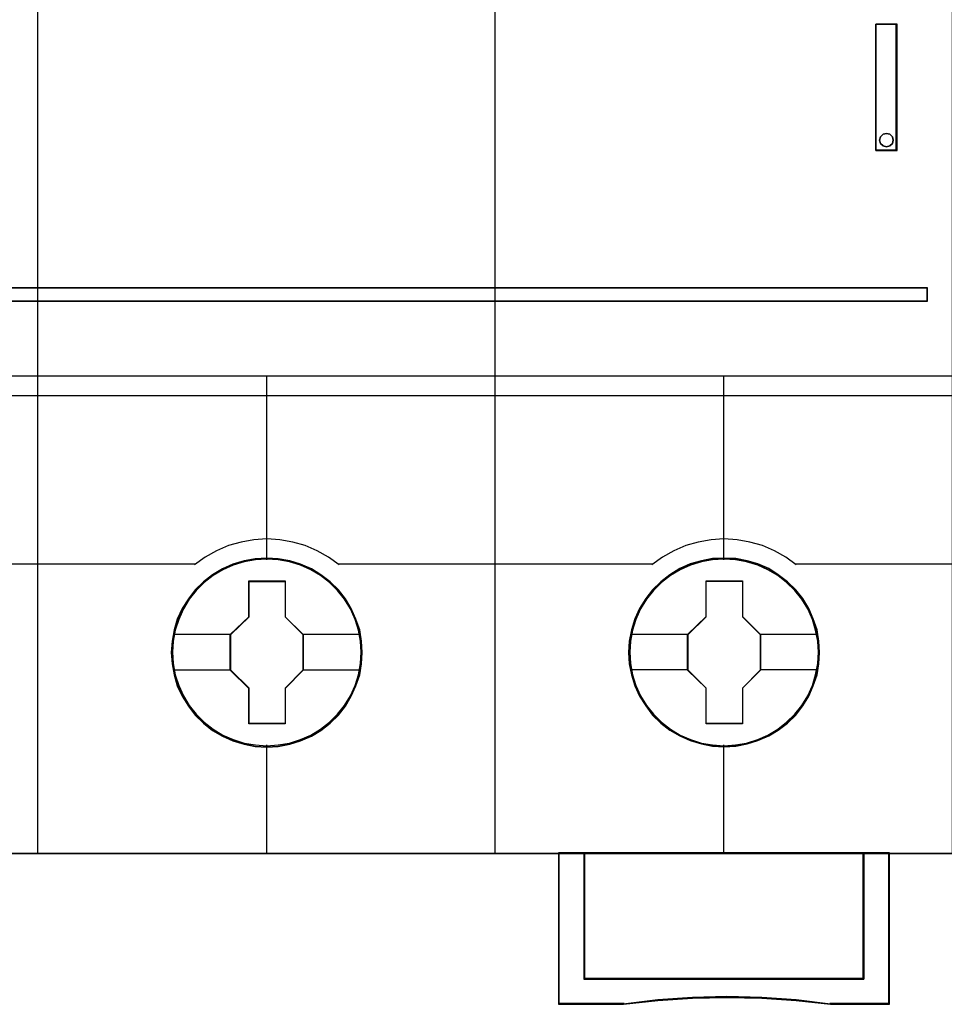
# Model space of a CAD drawing. Header units: millimetres. Extents: x 203 to 3426, y 719 to 2381.
# Tile 52 of 185: x 2538.53 to 2542.29, y 1110.61 to 1114.62. Entities that reach past the tile are written whole.
import ezdxf

# ---------------------------------------------------------------- set-up
doc = ezdxf.new("R2010")
doc.units = ezdxf.units.MM
doc.layers.add('45', color=7, linetype='Continuous')
doc.layers.add('E_Legrand_obudowy', color=7, linetype='Continuous')

# ---------------------------------------------------------------- blocks, each defined once
blk = doc.blocks.new('XL3 160 wnękowa 6x24M')
at = {"layer": 'E_Legrand_obudowy'}
blk.add_lwpolyline([(-215.641, -325.091), (215.545, -325.091), (215.545, -370.033), (-215.641, -370.033), (-215.641, -325.091)], dxfattribs=at)
blk = doc.blocks.new('S304 TX3')
at = {"layer": '45', "color": 7}
for points in [[(35.981761, 41.02555), (17.978145, 41.02555), (-0.014334, 41.02555), (-0.014334, -41.02555), (17.978145, -41.02555), (35.981761, -41.02555), (53.990945, -41.02555), (71.983424, -41.02555), (71.983424, 41.02555), (53.990945, 41.02555), (35.981761, 41.02555)], [(68.950148, -8.379671), (68.950148, -13.356111), (69.78506, -13.356111), (69.78506, -8.379671), (68.950148, -8.379671)], [(69.599524, -12.815785), (69.629186, -12.94485), (69.599524, -13.073916), (69.504606, -13.173648), (69.368161, -13.208848), (69.231717, -13.173648), (69.136799, -13.073916), (69.095272, -12.94485), (69.136799, -12.815785), (69.231717, -12.716053), (69.368161, -12.680853), (69.504606, -12.716053), (69.599524, -12.815785)], [(70.981887, -18.756384), (12.871267, -18.756384), (12.871267, -19.284379), (70.981887, -19.284379), (70.981887, -18.756384)], [(48.733084, -33.11371), (48.710721, -32.666391), (48.638041, -32.219072), (48.4815, -31.793842), (48.302595, -31.379658), (48.073373, -30.993085), (47.793835, -30.64517), (47.46957, -30.33039), (47.10617, -30.054267), (46.737179, -29.816801), (46.30669, -29.63456), (45.881791, -29.502021), (45.428939, -29.419184), (44.976086, -29.397094), (44.523234, -29.419184), (44.087154, -29.502021), (43.639892, -29.63456), (43.231766, -29.816801), (42.840412, -30.054267), (42.488193, -30.33039), (42.152747, -30.64517), (41.889981, -30.993085), (41.649578, -31.379658), (41.453901, -31.793842), (41.330904, -32.219072), (41.247042, -32.666391), (41.213498, -33.11371), (41.247042, -33.56103), (41.330904, -33.991782), (41.453901, -34.422533), (41.649578, -34.831196), (41.889981, -35.22329), (42.152747, -35.576728), (42.488193, -35.89703), (42.840412, -36.173153), (43.231766, -36.399574), (43.639892, -36.581816), (44.087154, -36.719877), (44.523234, -36.808236), (44.976086, -36.830326), (45.428939, -36.808236), (45.881791, -36.719877), (46.30669, -36.581816), (46.737179, -36.399574), (47.10617, -36.173153), (47.46957, -35.89703), (47.793835, -35.576728), (48.073373, -35.22329), (48.302595, -34.831196), (48.4815, -34.422533), (48.638041, -33.991782), (48.710721, -33.56103), (48.733084, -33.11371)], [(48.733084, -33.11371), (48.710721, -32.666391), (48.638041, -32.219072), (48.4815, -31.793842), (48.302595, -31.379658), (48.073373, -30.993085), (47.793835, -30.64517), (47.46957, -30.33039), (47.10617, -30.054267), (46.737179, -29.816801), (46.30669, -29.63456), (45.881791, -29.502021), (45.428939, -29.419184), (44.976086, -29.397094), (44.523234, -29.419184), (44.087154, -29.502021), (43.639892, -29.63456), (43.231766, -29.816801), (42.840412, -30.054267), (42.488193, -30.33039), (42.152747, -30.64517), (41.889981, -30.993085), (41.649578, -31.379658), (41.453901, -31.793842), (41.330904, -32.219072), (41.247042, -32.666391), (41.213498, -33.11371), (41.247042, -33.56103), (41.330904, -33.991782), (41.453901, -34.422533), (41.649578, -34.831196), (41.889981, -35.22329), (42.152747, -35.576728), (42.488193, -35.89703), (42.840412, -36.173153), (43.231766, -36.399574), (43.639892, -36.581816), (44.087154, -36.719877), (44.523234, -36.808236), (44.976086, -36.830326), (45.428939, -36.808236), (45.881791, -36.719877), (46.30669, -36.581816), (46.737179, -36.399574), (47.10617, -36.173153), (47.46957, -35.89703), (47.793835, -35.576728), (48.073373, -35.22329), (48.302595, -34.831196), (48.4815, -34.422533), (48.638041, -33.991782), (48.710721, -33.56103), (48.733084, -33.11371)], [(48.718751, -33.11371), (48.696478, -32.66812), (48.624093, -32.22253), (48.468185, -31.798944), (48.290005, -31.386361), (48.061712, -31.001283), (47.783306, -30.654713), (47.460355, -30.34115), (47.098427, -30.066094), (46.73093, -29.829546), (46.302185, -29.648009), (45.879007, -29.515983), (45.427989, -29.433466), (44.976971, -29.411461), (44.525953, -29.433466), (44.091639, -29.515983), (43.646189, -29.648009), (43.239716, -29.829546), (42.849947, -30.066094), (42.499155, -30.34115), (42.165068, -30.654713), (41.903366, -31.001283), (41.663936, -31.386361), (41.469052, -31.798944), (41.346553, -32.22253), (41.263031, -32.66812), (41.229623, -33.11371), (41.263031, -33.5593), (41.346553, -33.988387), (41.469052, -34.417474), (41.663936, -34.824556), (41.903366, -35.215135), (42.165068, -35.567207), (42.499155, -35.886271), (42.849947, -36.161327), (43.239716, -36.386872), (43.646189, -36.568409), (44.091639, -36.705937), (44.525953, -36.793955), (44.976971, -36.815959), (45.427989, -36.793955), (45.879007, -36.705937), (46.302185, -36.568409), (46.73093, -36.386872), (47.098427, -36.161327), (47.460355, -35.886271), (47.783306, -35.567207), (48.061712, -35.215135), (48.290005, -34.824556), (48.468185, -34.417474), (48.624093, -33.988387), (48.696478, -33.5593), (48.718751, -33.11371)], [(66.730284, -33.108323), (66.70792, -32.661003), (66.635238, -32.213684), (66.484283, -31.788454), (66.305373, -31.37427), (66.076145, -30.987698), (65.796599, -30.639783), (65.466734, -30.325002), (65.103323, -30.048879), (64.739913, -29.805891), (64.309411, -29.62365), (63.878909, -29.496633), (63.431635, -29.413796), (62.978769, -29.391707), (62.525904, -29.413796), (62.08422, -29.496633), (61.642537, -29.62365), (61.228808, -29.805891), (60.843033, -30.048879), (60.490805, -30.325002), (60.155349, -30.639783), (59.892575, -30.987698), (59.652165, -31.37427), (59.456482, -31.788454), (59.333482, -32.213684), (59.244027, -32.661003), (59.216072, -33.108323), (59.244027, -33.555642), (59.333482, -33.986394), (59.456482, -34.417146), (59.652165, -34.825808), (59.892575, -35.21238), (60.155349, -35.57134), (60.490805, -35.891643), (60.843033, -36.167766), (61.228808, -36.394187), (61.642537, -36.576428), (62.08422, -36.708967), (62.525904, -36.797326), (62.978769, -36.824939), (63.431635, -36.797326), (63.878909, -36.708967), (64.309411, -36.576428), (64.739913, -36.394187), (65.103323, -36.167766), (65.466734, -35.891643), (65.796599, -35.57134), (66.076145, -35.21238), (66.305373, -34.825808), (66.484283, -34.417146), (66.635238, -33.986394), (66.70792, -33.555642), (66.730284, -33.108323)], [(66.730284, -33.108323), (66.70792, -32.661003), (66.635238, -32.213684), (66.484283, -31.788454), (66.305373, -31.37427), (66.076145, -30.987698), (65.796599, -30.639783), (65.466734, -30.325002), (65.103323, -30.048879), (64.739913, -29.805891), (64.309411, -29.62365), (63.878909, -29.496633), (63.431635, -29.413796), (62.978769, -29.391707), (62.525904, -29.413796), (62.08422, -29.496633), (61.642537, -29.62365), (61.228808, -29.805891), (60.843033, -30.048879), (60.490805, -30.325002), (60.155349, -30.639783), (59.892575, -30.987698), (59.652165, -31.37427), (59.456482, -31.788454), (59.333482, -32.213684), (59.244027, -32.661003), (59.216072, -33.108323), (59.244027, -33.555642), (59.333482, -33.986394), (59.456482, -34.417146), (59.652165, -34.825808), (59.892575, -35.21238), (60.155349, -35.57134), (60.490805, -35.891643), (60.843033, -36.167766), (61.228808, -36.394187), (61.642537, -36.576428), (62.08422, -36.708967), (62.525904, -36.797326), (62.978769, -36.824939), (63.431635, -36.797326), (63.878909, -36.708967), (64.309411, -36.576428), (64.739913, -36.394187), (65.103323, -36.167766), (65.466734, -35.891643), (65.796599, -35.57134), (66.076145, -35.21238), (66.305373, -34.825808), (66.484283, -34.417146), (66.635238, -33.986394), (66.70792, -33.555642), (66.730284, -33.108323)], [(66.714159, -33.108323), (66.691886, -32.662732), (66.619499, -32.217142), (66.469155, -31.793557), (66.290971, -31.380973), (66.062672, -30.995895), (65.784258, -30.649325), (65.45573, -30.335762), (65.093793, -30.060706), (64.731855, -29.818657), (64.303099, -29.637121), (63.874342, -29.510595), (63.42888, -29.428078), (62.977851, -29.406074), (62.526821, -29.428078), (62.086928, -29.510595), (61.647034, -29.637121), (61.234982, -29.818657), (60.850772, -30.060706), (60.499971, -30.335762), (60.165875, -30.649325), (59.904166, -30.995895), (59.664731, -31.380973), (59.469841, -31.793557), (59.347339, -32.217142), (59.258247, -32.662732), (59.230406, -33.108323), (59.258247, -33.553913), (59.347339, -33.982999), (59.469841, -34.412086), (59.664731, -34.819169), (59.904166, -35.204246), (60.165875, -35.561819), (60.499971, -35.880883), (60.850772, -36.155939), (61.234982, -36.381485), (61.647034, -36.563021), (62.086928, -36.695048), (62.526821, -36.783066), (62.977851, -36.810571), (63.42888, -36.783066), (63.874342, -36.695048), (64.303099, -36.563021), (64.731855, -36.381485), (65.093793, -36.155939), (65.45573, -35.880883), (65.784258, -35.561819), (66.062672, -35.204246), (66.290971, -34.819169), (66.469155, -34.412086), (66.619499, -33.982999), (66.691886, -33.553913), (66.714159, -33.108323)], [(44.272946, -30.293249), (45.703328, -30.293249), (45.703328, -31.703551), (46.412888, -32.400406), (46.412888, -33.810708), (45.703328, -34.524155), (45.703328, -35.923397), (44.272946, -35.923397), (44.272946, -34.524155), (43.540861, -33.810708), (43.540861, -32.400406), (44.272946, -31.703551), (44.272946, -30.293249)], [(44.272946, -30.293249), (45.703328, -30.293249), (45.703328, -30.293249), (45.703328, -31.703551), (45.703328, -31.703551), (46.412888, -32.400406), (46.412888, -32.400406), (46.412888, -33.810708), (46.412888, -33.810708), (45.703328, -34.524155), (45.703328, -34.524155), (45.703328, -35.923397), (45.703328, -35.923397), (44.272946, -35.923397), (44.272946, -35.923397), (44.272946, -34.524155), (44.272946, -34.524155), (43.540861, -33.810708), (43.540861, -33.810708), (43.540861, -32.400406), (43.540861, -32.400406), (44.272946, -31.703551), (44.272946, -31.703551), (44.272946, -30.293249), (44.272946, -30.293249)], [(44.28085, -30.309412), (45.695171, -30.309412), (45.695171, -31.711617), (46.396763, -32.404471), (46.396763, -33.806676), (45.695171, -34.516026), (45.695171, -35.907233), (44.28085, -35.907233), (44.28085, -34.516026), (43.556986, -33.806676), (43.556986, -32.404471), (44.28085, -31.711617), (44.28085, -30.309412)], [(62.268098, -30.287861), (63.704111, -30.287861), (63.704111, -31.698163), (64.413671, -32.395018), (64.413671, -33.805321), (63.704111, -34.518768), (63.704111, -35.918009), (62.268098, -35.918009), (62.268098, -34.518768), (61.541644, -33.805321), (61.541644, -32.395018), (62.268098, -31.698163), (62.268098, -30.287861)], [(62.268098, -30.287861), (63.704111, -30.287861), (63.704111, -30.287861), (63.704111, -31.698163), (63.704111, -31.698163), (64.413671, -32.395018), (64.413671, -32.395018), (64.413671, -33.805321), (64.413671, -33.805321), (63.704111, -34.518768), (63.704111, -34.518768), (63.704111, -35.918009), (63.704111, -35.918009), (62.268098, -35.918009), (62.268098, -35.918009), (62.268098, -34.518768), (62.268098, -34.518768), (61.541644, -33.805321), (61.541644, -33.805321), (61.541644, -32.395018), (61.541644, -32.395018), (62.268098, -31.698163), (62.268098, -31.698163), (62.268098, -30.287861), (62.268098, -30.287861)], [(62.276065, -30.302228), (63.695954, -30.302228), (63.695954, -31.704883), (64.397546, -32.397959), (64.397546, -33.800614), (63.695954, -34.510192), (63.695954, -35.901846), (62.276065, -35.901846), (62.276065, -34.510192), (61.557769, -33.800614), (61.557769, -32.397959), (62.276065, -31.704883), (62.276065, -30.302228)], [(68.481328, -40.993224), (68.481328, -45.958542), (57.465029, -45.958542), (57.465029, -40.993224), (56.460503, -40.993224), (56.460503, -46.953817), (59.010882, -46.953817), (60.372573, -46.798997), (61.728682, -46.716057), (63.090373, -46.682881), (64.457644, -46.716057), (65.813754, -46.798997), (67.164283, -46.953817), (69.485853, -46.953817), (69.485853, -40.993224), (68.481328, -40.993224)], [(62.972282, -40.993224), (57.46204, -40.993224), (57.46204, -45.964276), (68.482525, -45.964276), (68.482525, -40.993224), (62.972282, -40.993224)]]:
    blk.add_lwpolyline(points, close=True, dxfattribs=at)
at = {"layer": '45', "color": 139}
for points in [[(35.981761, 41.02555), (17.978145, 41.02555), (-0.014334, 41.02555), (-0.014334, -41.02555), (17.978145, -41.02555), (35.981761, -41.02555), (53.990945, -41.02555), (71.983424, -41.02555), (71.983424, 41.02555), (53.990945, 41.02555), (35.981761, 41.02555)], [(69.629186, -12.94485), (69.599524, -12.815785), (69.504606, -12.716053), (69.368161, -12.680853), (69.231717, -12.716053), (69.136799, -12.815785), (69.095272, -12.94485), (69.136799, -13.073916), (69.231717, -13.173648), (69.368161, -13.208848), (69.504606, -13.173648), (69.599524, -13.073916), (69.629186, -12.94485)], [(70.965762, -18.772547), (12.887392, -18.772547), (12.887392, -19.268216), (70.965762, -19.268216), (70.965762, -18.772547)], [(48.690084, -33.102867), (48.667716, -32.666456), (48.583833, -32.224521), (48.455213, -31.804683), (48.270671, -31.395894), (48.035799, -31.014725), (47.761782, -30.672226), (47.443027, -30.357347), (47.09072, -30.081138), (46.704859, -29.854646), (46.302222, -29.672348), (45.866032, -29.539768), (45.429841, -29.456905), (44.982466, -29.434808), (44.5295, -29.456905), (44.093309, -29.539768), (43.657119, -29.672348), (43.248889, -29.854646), (42.868621, -30.081138), (42.510721, -30.357347), (42.197559, -30.672226), (41.923542, -31.014725), (41.694262, -31.395894), (41.50972, -31.804683), (41.375508, -32.224521), (41.291625, -32.666456), (41.263664, -33.102867), (41.291625, -33.544801), (41.375508, -33.986736), (41.50972, -34.406574), (41.694262, -34.815364), (41.923542, -35.191008), (42.197559, -35.539032), (42.510721, -35.85391), (42.868621, -36.13012), (43.248889, -36.356611), (43.657119, -36.538909), (44.093309, -36.67149), (44.5295, -36.748828), (44.982466, -36.776449), (45.429841, -36.748828), (45.866032, -36.67149), (46.302222, -36.538909), (46.704859, -36.356611), (47.09072, -36.13012), (47.443027, -35.85391), (47.761782, -35.539032), (48.035799, -35.191008), (48.270671, -34.815364), (48.455213, -34.406574), (48.583833, -33.986736), (48.667716, -33.544801), (48.690084, -33.102867)], [(66.685493, -33.102867), (66.663129, -32.666456), (66.579267, -32.224521), (66.450678, -31.804683), (66.26618, -31.395894), (66.031365, -31.014725), (65.757414, -30.672226), (65.438736, -30.357347), (65.086514, -30.081138), (64.700746, -29.854646), (64.298206, -29.672348), (63.862121, -29.539768), (63.426036, -29.456905), (62.978769, -29.434808), (62.525911, -29.456905), (62.089826, -29.539768), (61.653741, -29.672348), (61.251201, -29.854646), (60.865433, -30.081138), (60.513211, -30.357347), (60.194533, -30.672226), (59.920582, -31.014725), (59.691358, -31.395894), (59.506861, -31.804683), (59.372681, -32.224521), (59.288818, -32.666456), (59.260864, -33.102867), (59.288818, -33.544801), (59.372681, -33.986736), (59.506861, -34.406574), (59.691358, -34.815364), (59.920582, -35.191008), (60.194533, -35.539032), (60.513211, -35.85391), (60.865433, -36.13012), (61.251201, -36.356611), (61.653741, -36.538909), (62.089826, -36.67149), (62.525911, -36.748828), (62.978769, -36.776449), (63.426036, -36.748828), (63.862121, -36.67149), (64.298206, -36.538909), (64.700746, -36.356611), (65.086514, -36.13012), (65.438736, -35.85391), (65.757414, -35.539032), (66.031365, -35.191008), (66.26618, -34.815364), (66.450678, -34.406574), (66.579267, -33.986736), (66.663129, -33.544801), (66.685493, -33.102867)]]:
    blk.add_lwpolyline(points, close=True, dxfattribs=at)
at = {"layer": '45', "color": 59}
for points in [[(35.981762, 41.011183), (17.985314, 41.011183), (0, 41.011183), (0, -41.011183), (17.985314, -41.011183), (35.981762, -41.011183), (53.983776, -41.011183), (71.969091, -41.011183), (71.969091, 41.011183), (53.983776, 41.011183), (35.981762, 41.011183)], [(68.950148, -8.379671), (68.950148, -13.356111), (69.78506, -13.356111), (69.78506, -8.379671), (68.950148, -8.379671)], [(69.599524, -12.815785), (69.629186, -12.94485), (69.599524, -13.073916), (69.504606, -13.173648), (69.368161, -13.208848), (69.231717, -13.173648), (69.136799, -13.073916), (69.095272, -12.94485), (69.136799, -12.815785), (69.231717, -12.716053), (69.368161, -12.680853), (69.504606, -12.716053), (69.599524, -12.815785)], [(68.481328, -40.993224), (68.481328, -45.958542), (57.465029, -45.958542), (57.465029, -40.993224), (56.460503, -40.993224), (56.460503, -46.953817), (59.010882, -46.953817), (60.372573, -46.798997), (61.728682, -46.716057), (63.090373, -46.682881), (64.457644, -46.716057), (65.813754, -46.798997), (67.164283, -46.953817), (69.485853, -46.953817), (69.485853, -40.993224), (68.481328, -40.993224)], [(68.46769, -41.009387), (68.46769, -45.949272), (57.478667, -45.949272), (57.478667, -41.009387), (56.476628, -41.009387), (56.476628, -46.93945), (59.020693, -46.93945), (60.379012, -46.785422), (61.731764, -46.702908), (63.090083, -46.669902), (64.453969, -46.702908), (65.806721, -46.785422), (67.153906, -46.93945), (69.469728, -46.93945), (69.469728, -41.009387), (68.46769, -41.009387)], [(62.972282, -40.993224), (57.46204, -40.993224), (57.46204, -45.964276), (68.482525, -45.964276), (68.482525, -40.993224), (62.972282, -40.993224)], [(62.973178, -41.009387), (57.478165, -41.009387), (57.478165, -45.948113), (68.468192, -45.948113), (68.468192, -41.009387), (62.973178, -41.009387)]]:
    blk.add_lwpolyline(points, close=True, dxfattribs=at)
at = {"layer": '45', "color": 139}
for points in [[(35.965733, -41.02555), (35.965733, 4.733994)], [(53.966516, -41.02555), (53.966516, 4.733994)], [(68.950148, -13.356111), (68.950148, -8.379671)], [(68.950148, -8.379671), (69.78506, -8.379671)], [(69.75281, -13.356111), (69.75281, -8.379671)], [(68.950148, -13.323785), (69.78506, -13.323785)], [(17.970325, -22.220676), (35.997983, -22.220676)], [(35.965733, -22.220676), (53.998766, -22.220676)], [(44.959854, -22.220676), (44.959854, -29.467134)], [(53.966516, -22.220676), (71.983424, -22.220676)], [(62.955262, -22.220676), (62.955262, -29.467134)], [(47.826506, -29.661092), (47.406586, -29.353993), (46.958671, -29.103764), (46.488361, -28.904718), (46.001254, -28.762543), (45.486153, -28.671551), (44.97665, -28.637428), (44.467148, -28.671551), (43.968843, -28.762543), (43.470538, -28.904718), (43.000228, -29.103764), (42.552314, -29.353993), (42.137993, -29.661092)], [(65.816539, -29.661092), (65.402218, -29.353993), (64.954304, -29.103764), (64.483993, -28.904718), (63.985689, -28.762543), (63.487384, -28.671551), (62.972282, -28.637428), (62.46278, -28.671551), (61.953277, -28.762543), (61.46617, -28.904718), (60.99586, -29.103764), (60.547946, -29.353993), (60.128026, -29.661092)], [(29.797056, -29.62697), (35.997983, -29.62697)], [(35.965733, -29.62697), (42.172034, -29.62697)], [(47.794256, -29.62697), (53.998766, -29.62697)], [(53.966516, -29.62697), (60.162068, -29.62697)], [(65.784289, -29.62697), (71.983424, -29.62697)], [(44.959854, -36.742327), (44.959854, -41.02555)], [(62.955262, -36.742327), (62.955262, -41.02555)], [(56.460503, -40.993224), (56.460503, -46.953817)], [(57.46204, -40.993224), (57.46204, -45.964276)], [(68.450275, -45.964276), (68.450275, -40.993224)], [(69.451812, -40.993224), (69.451812, -46.953817)], [(57.46204, -45.93195), (68.482525, -45.93195)], [(67.16924, -46.953817), (65.816859, -46.781411), (64.458889, -46.68905), (63.089743, -46.652106), (61.726185, -46.68905), (60.368215, -46.781411), (59.004657, -46.953817)], [(59.036907, -46.921491), (56.460503, -46.921491)], [(69.485853, -46.921491), (67.13699, -46.921491)]]:
    blk.add_lwpolyline(points, dxfattribs=at)
at = {"layer": '45', "color": 1}
blk.add_lwpolyline([(70.981887, -18.756384), (12.871267, -18.756384), (12.871267, -19.284379), (70.981887, -19.284379), (70.981887, -18.756384)], close=True, dxfattribs=at)
at = {"layer": '45', "color": 7}
for points in [[(41.286956, -32.387269), (43.574902, -32.387269)], [(46.380638, -32.387269), (48.661418, -32.387269)], [(59.287739, -32.381881), (61.575685, -32.381881)], [(64.381421, -32.381881), (66.662201, -32.381881)], [(41.286956, -33.789867), (43.574902, -33.789867)], [(46.380638, -33.789867), (48.661418, -33.789867)], [(59.287739, -33.784479), (61.575685, -33.784479)], [(64.381421, -33.784479), (66.662201, -33.784479)]]:
    blk.add_lwpolyline(points, dxfattribs=at)
blk = doc.blocks.new('G$CCC6CD2FA')
at = {"xscale": 0.103478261, "yscale": 0.103478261, "zscale": 0.103478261}
blk.add_blockref('S304 TX3', (-115.4535, 43.782), dxfattribs=at)
at = {"layer": 'E_Legrand_obudowy', "color": 67, "true_color": 0x727430, "xscale": 0.1, "yscale": 0.1, "zscale": 0.1}
blk.add_blockref('XL3 160 wnękowa 6x24M', (-112.1857, 78.4038), dxfattribs=at)

msp = doc.modelspace()

# ---------------------------------------------------------------- block references
msp.add_blockref('G$CCC6CD2FA', (2650.3343, 1071.6878))

doc.saveas('drawing.dxf')
